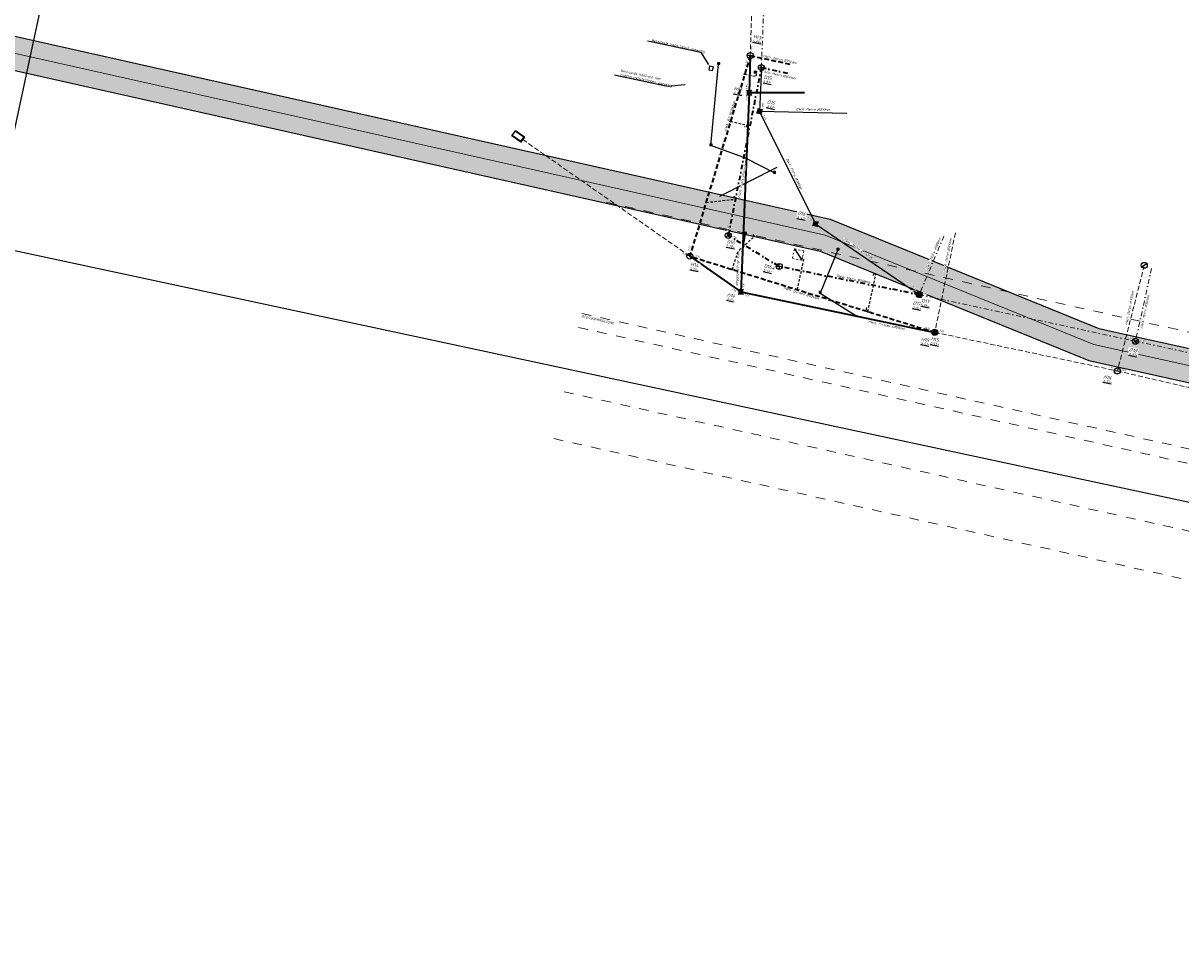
# Model space of a CAD drawing. Header units: metres. Extents: x 146966 to 148695, y 409998 to 410959.
# Tile 3 of 26: x 147327 to 147568, y 410397 to 410587. Entities that reach past the tile are written whole.
import ezdxf
from ezdxf import colors
from ezdxf.entities.mleader import LeaderData, LeaderLine
from ezdxf.lldxf.tags import DXFTag
from ezdxf.math import Vec2, Vec3

# ---------------------------------------------------------------- set-up
doc = ezdxf.new("R2010")
doc.units = ezdxf.units.M
for name, pattern in [('RI-HWA', [7.4, 5, -2.4]), ('RI-HWA_KOLKAANSLUITING', [4.3, 2.5, -1.8]), ('RI-VWA', [11, 5, -3, 0, -3]), ('XX-HIDDEN', [4, 2, -2])]:
    doc.linetypes.add(name, pattern=pattern)
doc.layers.get('0').update_dxf_attribs({"color": 151})
doc.layers.get('Defpoints').update_dxf_attribs({"color": 171})
for name, color, linetype, lineweight in [('B-OI-RI-DRUK_WSAAENMAAS_0000585008_VECT_18O093376-G', 210, 'RI-PERS', 18), ('B-WE-OG-BESCHERMINGSZONE_WATERSCHAP-G', 1, 'XX-HIDDEN', 18), ('B-WE-RI-HWA-S', 150, 'Continuous', 25), ('B-WE-RI-HWA-T25', 7, 'Continuous', 25), ('B-WE-RI-HWA_BOB-T18', 10, 'Continuous', 18), ('B-WE-RI-HWA_KOLK-S', 150, 'Continuous', 25), ('B-WE-RI-HWA_PUTDEKSELHOOGTE-T25', 7, 'Continuous', 25), ('B-WE-RI-HWA_PUTNUMMER-T35', 50, 'Continuous', 35), ('B-WE-RI-HWA_TRANSPORTLEIDING-G', 150, 'RI-HWA', 18), ('B-WE-RI-HWA_UITSTROOMBAK-S', 150, 'Continuous', 25), ('B-WE-RI-VWA-T25', 7, 'Continuous', 25), ('B-WE-RI-VWA_BOB-T18', 10, 'Continuous', 18), ('B-WE-RI-VWA_PUTDEKSELHOOGTE-T25', 7, 'Continuous', 25), ('B-WE-RI-VWA_PUTNUMMER-T35', 50, 'Continuous', 35), ('B-WE-RI-VWA_RIOOLPUT-S', 20, 'Continuous', 25), ('B-WE-RI-VWA_TRANSPORTLEIDING-G', 20, 'RI-VWA', 18), ('N-WE-GR-BOMENGROND-G', 30, 'XX-HIDDEN', 15), ('N-WE-RI-HWA-T25', 7, 'Continuous', 25), ('N-WE-RI-HWA_BOB-T18', 10, 'Continuous', 18), ('N-WE-RI-HWA_KOLKAANSLUITING-G', 150, 'RI-HWA_KOLKAANSLUITING', 25), ('N-WE-RI-HWA_KOLKAANSLUITING_PVC-G', 150, 'RI-HWA_KOLKAANSLUITING', 25), ('N-WE-RI-HWA_PUTDEKSELHOOGTE-T25', 7, 'Continuous', 25), ('N-WE-RI-HWA_PUTNUMMER-T35', 50, 'Continuous', 35), ('N-WE-RI-HWA_TRANSPORTLEIDING-G', 150, 'RI-HWA', 35), ('N-WE-RI-VWA-T25', 7, 'Continuous', 25), ('N-WE-RI-VWA_BOB-T18', 10, 'Continuous', 18), ('N-WE-RI-VWA_PUTDEKSELHOOGTE-T25', 7, 'Continuous', 25), ('N-WE-RI-VWA_PUTNUMMER-T35', 50, 'Continuous', 35), ('N-WE-VH-T25', 7, 'Continuous', 25), ('V-WE-KL-MANTELBUIS-G', 7, 'CONTINUOUS-V', 25), ('V-WE-RI-HWA_BOB-T18', 10, 'Continuous', 18), ('V-WE-RI-HWA_KOLKAANSLUITING_PVC_160-G', 150, 'RI-HWA_KOLKAANSLUITING-V', 25), ('V-WE-RI-HWA_PUTDEKSELHOOGTE-T25', 7, 'Continuous', 25), ('V-WE-RI-HWA_PUTNUMMER-T35', 50, 'Continuous', 25), ('V-WE-RI-HWA_RIOOLPUT_INSPECTIEPUT-S', 150, 'Continuous', 25), ('V-WE-RI-HWA_TRANSPORTLEIDING-G', 150, 'RI-HWA-V', 35), ('V-WE-RI-HWA_TRANSPORTLEIDING_PVC_160-G', 150, 'RI-HWA_PVC-V', 25), ('V-WE-RI-VWA-T25', 7, 'Continuous', 25), ('V-WE-RI-VWA_BOB-T18', 10, 'Continuous', 18), ('V-WE-RI-VWA_PUTDEKSELHOOGTE-T25', 7, 'Continuous', 25), ('V-WE-RI-VWA_PUTNUMMER-T35', 50, 'Continuous', 25), ('V-WE-RI-VWA_RIOOLPUT_INSPECTIEPUT-S', 20, 'Continuous', 25), ('V-WE-RI-VWA_TRANSPORTLEIDING-G', 20, 'RI-VWA-V', 25)]:
    doc.layers.add(name, color=color, linetype=linetype, lineweight=lineweight)
for name, color, linetype, lineweight, true_color in [('N-WE-RI-HWA_RIOOLPUT_INSPECTIEPUT-S', 150, 'Continuous', 25, 0x007fff), ('N-WE-RI-VWA_RIOOLPUT_INSPECTIEPUT-S', 20, 'Continuous', 25, 0xff3f00), ('N-WE-RI-VWA_TRANSPORTLEIDING-G', 20, 'RI-VWA', 35, 0xff3f00)]:
    doc.layers.add(name, color=color, linetype=linetype, lineweight=lineweight, true_color=true_color)
doc.styles.add('NLCS-ISO-M200-T18', font='NLCS-ISO.TTF', dxfattribs={"height": 0.36})
doc.styles.add('NLCS-ISO-M200-T25', font='NLCS-ISO.TTF', dxfattribs={"height": 0.5})
doc.styles.add('NLCS-ISO-M200-T25_italic', font='txt', dxfattribs={"oblique": 10, "height": 0.5})
doc.styles.add('NLCS-ISO-M200-T35', font='NLCS-ISO.TTF', dxfattribs={"height": 0.7})
doc.styles.add('NLCS-ISO-M200-T35_italic', font='txt', dxfattribs={"oblique": 10, "height": 0.7})
doc.styles.get("Standard").update_dxf_attribs({"font": 'iv-font.shx'})
doc.linetypes.add('CONTINUOUS-V', pattern='A,3.5,[24,NLCS.SHX,S=0.5,R=0,X=0,Y=0],3.5', length=7)
doc.linetypes.add('RI-HWA-V', pattern='A,2.5,[24,NLCS.SHX,S=1,R=0,X=0,Y=0],2.5,-1.8', length=6.8)
doc.linetypes.add('RI-HWA_KOLKAANSLUITING-V', pattern='A,1.25,[24,NLCS.SHX,S=0.5,R=0,X=0,Y=0],1.25,-1.8,1.8,-1.8,1.8,-1.8,1.8,-1.8', length=15.1)
doc.linetypes.add('RI-HWA_PVC-V', pattern='A,2,[24,NLCS.SHX,S=1,R=0,X=0,Y=0],2,-2.4', length=6.4)
tags = doc.linetypes.add('RI-PERS', pattern='A,7,-2,["P",Standard,S=1.8,R=0,X=-0.5,Y=-0.9],-2,7,-2,[102,NLCS.SHX,S=1,R=180,X=0,Y=0],-2', length=22).pattern_tags.tags
tags[6] = DXFTag(74, 10)
doc.linetypes.add('RI-VWA-V', pattern='A,2.5,[24,NLCS.SHX,S=1,R=0,X=0,Y=0],2.5,-3,0,-3', length=11)

# ---------------------------------------------------------------- blocks, each defined once
blk = doc.blocks.new('B-SRI-KOLK_TROTTOIR-SO')
blk.add_line((-1.125, 0), (1.125, 1.5))
at = {"flags": 128}
blk.add_lwpolyline([(-1.125, 0), (1.125, 0), (1.125, 1.5), (-1.125, 1.5)], close=True, dxfattribs=at)
blk = doc.blocks.new('SRI-HULP_INLAAT_160MM-SO')
h = blk.add_hatch(color=256)
h.dxf.hatch_style = 1
h.paths.add_polyline_path([(0.7, 0.7, 0.414214), (-0.7, 0.7), (0, 0)])
h = blk.add_hatch(color=256)
h.dxf.hatch_style = 1
h.paths.add_polyline_path([(0, 0), (-0.7, -0.7, 0.414214), (0.7, -0.7)])
for p, q in [((-0.7, 0.7), (0.7, -0.7)), ((-0.7, -0.7), (0.7, 0.7))]:
    blk.add_line(p, q)
blk.add_circle((0, 0), 1)
blk = doc.blocks.new('*U1')
blk.add_lwpolyline([(0.44, -0.44), (-0.44, 0.44)])
blk.add_circle((0, 0), 0.625)
blk = doc.blocks.new('SRI-UITSTROOMBAK-SO')
at = {"color": 7}
for p, q in [((-3.3, 0), (3.2, 0)), ((-3.3, 11.6), (3.2, 11.6)), ((-3.3, 0), (-3.3, 11.6)), ((-2.7, 0.5), (-2.7, 11.6)), ((-2.7, 0.5), (2.8, 0.5)), ((2.8, 0.5), (2.8, 11.6)), ((3.2, 0), (3.2, 11.6))]:
    blk.add_line(p, q, dxfattribs=at)
at = {"flags": 128}
blk.add_lwpolyline([(-3.3, 11.6), (3.2, 11.6), (3.2, 0), (-3.3, 0)], close=True, dxfattribs=at)
blk = doc.blocks.new('*U5')
for points in [[(-0.44, 0.44), (0.44, -0.44)], [(0.44, 0.44), (-0.44, -0.44)]]:
    blk.add_lwpolyline(points)
blk.add_circle((0, 0), 0.625)
blk = doc.blocks.new('V-SRI-PUT_VWA-SO')
h = blk.add_hatch(color=256)
edge = h.paths.add_edge_path()
edge.add_arc((0, 0), 2, 0, 360)
at = {"ltscale": 0.1, "flags": 128}
for points in [[(-2.7, 2.7), (2.7, -2.7)], [(2.7, 2.7), (-2.7, -2.7)]]:
    blk.add_lwpolyline(points, dxfattribs=at)
at = {"flags": 128}
blk.add_lwpolyline([(-2, 2), (2, 2), (2, -2), (-2, -2)], close=True, dxfattribs=at)
at = {"lineweight": -3, "flags": 128}
blk.add_lwpolyline([(2, -2), (2, 2), (-2, 2), (-2, -2)], close=True, dxfattribs=at)
at = {"lineweight": -3}
blk.add_circle((0, 0), 2, dxfattribs=at)
blk = doc.blocks.new('V-SRI-PUT_HWA-SO')
at = {"ltscale": 0.1, "flags": 128}
for points in [[(-2.7, 2.7), (2.7, -2.7)], [(2.7, 2.7), (-2.7, -2.7)]]:
    blk.add_lwpolyline(points, dxfattribs=at)
at = {"lineweight": -3, "flags": 128}
blk.add_lwpolyline([(-2, -2), (2, -2), (2, 2), (-2, 2)], close=True, dxfattribs=at)
at = {"lineweight": -3}
blk.add_circle((0, 0), 2, dxfattribs=at)

msp = doc.modelspace()

# ---------------------------------------------------------------- linework, layer by layer
at = {"layer": 'B-OI-RI-DRUK_WSAAENMAAS_0000585008_VECT_18O093376-G', "ltscale": 0.5, "flags": 128}
msp.add_lwpolyline([(146971.3, 410857.9), (147026.9, 410773.1), (147039.9, 410753.7), (147052.1, 410735.9), (147058.9, 410725.3), (147078.7, 410693.7), (147069.1, 410638.3), (147134.7, 410623.9), (147494.3, 410543.1), (147550.3, 410520.3), (147609.1, 410507.3), (147597.1, 410456.7), (147621.3, 410419.1), (147633.9, 410400.1), (147641.7, 410389.7), (147659.7, 410370.3), (147663.3, 410366.1), (147682.1, 410344.1), (147727.7, 410287.9), (147740.3, 410272.7), (147790.9, 410211.3), (147795.9, 410205.5), (147866.3, 410123.1), (147868.3, 410120.5), (147883.5, 410101.3), (147890.1, 410092.5), (147908.7, 410068.1), (147965.1, 410001.5)], dxfattribs=at)
at = {"layer": 'B-OI-RI-DRUK_WSAAENMAAS_0000585008_VECT_18O093376-G', "color": 11, "linetype": 'Continuous', "ltscale": 0.5, "true_color": 0xf27172, "transparency": 33554470, "const_width": 7, "flags": 128}
msp.add_lwpolyline([(147134.7, 410623.9), (147494.3, 410543.1), (147550.3, 410520.3), (147609.1, 410507.3), (147597.1, 410456.7), (147621.3, 410419.1), (147633.9, 410400.1), (147641.7, 410389.7), (147659.7, 410370.3), (147663.3, 410366.1), (147682.1, 410344.1), (147727.7, 410287.9), (147740.3, 410272.7), (147790.9, 410211.3), (147795.9, 410205.5), (147866.3, 410123.1), (147868.3, 410120.5), (147883.5, 410101.3), (147890.1, 410092.5), (147908.7, 410068.1), (147965.1, 410001.5)], dxfattribs=at)
at = {"layer": 'B-WE-OG-BESCHERMINGSZONE_WATERSCHAP-G'}
for points in [[(147439.881, 410510.418), (147643.851, 410464.916)], [(147437.704, 410500.658), (147641.674, 410455.155)]]:
    msp.add_lwpolyline(points, dxfattribs=at)
at = {"layer": 'B-WE-RI-HWA_TRANSPORTLEIDING-G', "ltscale": 0.2}
for p, q in [((147479.455, 410606.539), (147478.679, 410580.54)), ((147521.435, 410543.561), (147517.134, 410522.82)), ((147560.82, 410536.8), (147555.204, 410514.768)), ((147517.134, 410522.82), (147555.204, 410514.768)), ((147555.204, 410514.768), (147587.011, 410507.391))]:
    msp.add_line(p, q, dxfattribs=at)
at = {"layer": 'B-WE-RI-HWA_TRANSPORTLEIDING-G', "ltscale": 0.2, "flags": 128}
msp.add_lwpolyline([(147431.245, 410563.027), (147466.064, 410538.707)], dxfattribs=at)
at = {"layer": 'B-WE-RI-VWA_TRANSPORTLEIDING-G', "ltscale": 0.2}
for p, q in [((147519.035, 410542.884), (147513.893, 410530.696)), ((147562.324, 410536.16), (147558.977, 410520.955)), ((147513.893, 410530.696), (147558.977, 410520.955)), ((147558.977, 410520.955), (147591.955, 410513.934))]:
    msp.add_line(p, q, dxfattribs=at)
at = {"layer": 'Defpoints', "ltscale": 0.5, "flags": 128}
for points in [[(147135.459, 410627.317), (147495.351, 410546.451), (147551.345, 410523.653), (147613.326, 410509.95), (147600.849, 410457.342), (147624.23, 410421.014), (147636.761, 410402.119), (147644.39, 410391.946), (147662.313, 410372.63), (147665.959, 410368.376), (147684.79, 410346.34), (147730.406, 410290.12), (147742.998, 410274.93), (147793.576, 410213.556), (147798.556, 410207.779), (147869.019, 410125.305), (147871.059, 410122.653), (147886.273, 410103.437), (147892.892, 410094.611), (147911.429, 410070.293), (147967.771, 410003.762)], [(147133.941, 410620.483), (147493.249, 410539.749), (147549.255, 410516.947), (147604.874, 410504.65), (147593.351, 410456.058), (147618.37, 410417.186), (147631.039, 410398.081), (147639.01, 410387.454), (147657.087, 410367.97), (147660.641, 410363.824), (147679.41, 410341.86), (147724.994, 410285.68), (147737.602, 410270.47), (147788.224, 410209.044), (147793.244, 410203.221), (147863.581, 410120.895), (147865.541, 410118.347), (147880.727, 410099.163), (147887.308, 410090.389), (147905.971, 410065.907), (147962.429, 409999.238)]]:
    msp.add_lwpolyline(points, dxfattribs=at)
at = {"layer": 'Defpoints'}
msp.add_lwpolyline([(147487.884, 410540.224), (147489.42, 410537.849)], dxfattribs=at)
at = {"layer": 'N-WE-GR-BOMENGROND-G', "ltscale": 0.2}
msp.add_lwpolyline([(147489.84, 410539.804), (147489.42, 410537.849), (147487.465, 410538.268), (147487.884, 410540.224)], close=True, dxfattribs=at)
at = {"layer": 'N-WE-RI-HWA_KOLKAANSLUITING-G', "ltscale": 0.2}
for centre in [(147477.514, 410576.677), (147469.497, 410549.914), (147503.188, 410527.158)]:
    msp.add_circle(centre, 0.1, dxfattribs=at)
at = {"layer": 'N-WE-RI-HWA_KOLKAANSLUITING_PVC-G', "ltscale": 0.2, "flags": 128}
for points in [[(147477.514, 410576.677), (147479.905, 410576.203), (147480.1, 410577.184), (147479.662, 410577.271)], [(147469.497, 410549.914), (147475.701, 410550.624), (147475.644, 410551.121), (147475.201, 410551.07)], [(147502.873, 410528.01), (147502.817, 410527.65), (147503.189, 410527.158)]]:
    msp.add_lwpolyline(points, dxfattribs=at)
at = {"layer": 'N-WE-VH-T25'}
msp.add_lwpolyline([(147470.2, 410578.365), (147470.032, 410577.583), (147470.814, 410577.416), (147470.982, 410578.198)], close=True, dxfattribs=at)
at = {"layer": 'V-WE-RI-HWA_KOLKAANSLUITING_PVC_160-G', "ltscale": 0.2}
for p, q in [((147470.483, 410561.807), (147472.082, 410578.734)), ((147477.871, 410559.093), (147470.483, 410561.807)), ((147477.871, 410559.093), (147483.714, 410556.062)), ((147477.056, 410539.71), (147477.661, 410543.324)), ((147496.954, 410540.007), (147493.234, 410531.025)), ((147493.234, 410531.025), (147500.878, 410526.22))]:
    msp.add_line(p, q, dxfattribs=at)
at = {"layer": 'V-WE-RI-HWA_TRANSPORTLEIDING-G', "ltscale": 0.2}
for p, q in [((147478.447, 410572.781), (147476.701, 410531.277)), ((147489.985, 410572.791), (147478.447, 410572.781)), ((147466.064, 410538.707), (147476.701, 410531.277)), ((147476.701, 410531.277), (147517.134, 410522.82))]:
    msp.add_line(p, q, dxfattribs=at)
at = {"layer": 'V-WE-RI-VWA_TRANSPORTLEIDING-G', "ltscale": 0.2}
for p, q in [((147480.984, 410578.057), (147480.618, 410568.891)), ((147480.618, 410568.891), (147492.266, 410545.477)), ((147498.782, 410568.499), (147480.618, 410568.891)), ((147492.266, 410545.477), (147513.893, 410530.696))]:
    msp.add_line(p, q, dxfattribs=at)

# ---------------------------------------------------------------- block references
at = {"layer": 'B-WE-RI-HWA-S', "rotation": 75.69972255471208}
msp.add_blockref('*U1', (147560.82, 410536.8), dxfattribs=at)
at = {"layer": 'B-WE-RI-HWA_KOLK-S', "xscale": 0.2, "yscale": 0.2, "zscale": 0.2}
for p in [(147472.082, 410578.729), (147479.728, 410576.955), (147470.483, 410561.802), (147483.714, 410556.057), (147477.661, 410543.319), (147496.954, 410540.002), (147493.234, 410531.02)]:
    msp.add_blockref('B-SRI-KOLK_TROTTOIR-SO', p, dxfattribs=at)
at = {"layer": 'B-WE-RI-HWA_UITSTROOMBAK-S', "xscale": 0.2, "yscale": 0.2, "zscale": 0.2, "rotation": 55.20998390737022}
msp.add_blockref('SRI-UITSTROOMBAK-SO', (147431.245, 410563.027), dxfattribs=at)
at = {"layer": 'N-WE-RI-HWA_RIOOLPUT_INSPECTIEPUT-S'}
for p, rotation in [((147478.679, 410580.54), 217.9071369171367), ((147466.064, 410538.707), 162.7202562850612), ((147517.137, 410522.831), 217.9071369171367)]:
    msp.add_blockref('*U1', p, dxfattribs=dict(at, rotation=rotation))
at = {"layer": 'N-WE-RI-VWA_RIOOLPUT_INSPECTIEPUT-S'}
for p, rotation in [((147480.984, 410578.057), 139.1897238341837), ((147474.09, 410543.02), 347.3362995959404), ((147484.715, 410536.567), 139.1897238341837)]:
    msp.add_blockref('*U5', p, dxfattribs=dict(at, rotation=rotation))
at = {"layer": 'V-WE-RI-HWA_TRANSPORTLEIDING_PVC_160-G', "ltscale": 0.2, "xscale": 0.1, "yscale": 0.1, "zscale": 0.1}
for p in [(147477.871, 410559.093), (147477.056, 410539.71), (147500.878, 410526.22)]:
    msp.add_blockref('SRI-HULP_INLAAT_160MM-SO', p, dxfattribs=at)

# ---------------------------------------------------------------- next in the draw order: texts
at = {"layer": 'B-WE-RI-HWA-T25', "char_height": 0.5, "width": 6.52173, "attachment_point": 1, "rotation": 78.84305, "style": 'NLCS-ISO-M200-T25_italic', "bg_fill": 3, "box_fill_scale": 1, "bg_fill_color": 256, "bg_fill_transparency": 0}
for insert in [(147518.833, 410535.468), (147556.796, 410524.421)]:
    msp.add_mtext('HWA: Beton %%C300mm', dxfattribs=dict(at, insert=insert))
at = {"layer": 'B-WE-RI-HWA_BOB-T18', "char_height": 0.36, "attachment_point": 1, "rotation": 346.51402, "style": 'NLCS-ISO-M200-T18', "bg_fill": 3, "box_fill_scale": 1, "bg_fill_color": 256, "bg_fill_transparency": 0}
for s, insert, width in [('2.01', (147518.205, 410523.388), 0.85839), ('2.05', (147553.53, 410515.892), 0.92875), ('2.05', (147556.1, 410515.261), 0.92875)]:
    msp.add_mtext(s, dxfattribs=dict(at, insert=insert, width=width))
at = {"layer": 'B-WE-RI-VWA-T25', "char_height": 0.5, "width": 6.70561, "attachment_point": 1, "style": 'NLCS-ISO-M200-T25_italic', "bg_fill": 3, "box_fill_scale": 1, "bg_fill_color": 256, "bg_fill_transparency": 0}
for insert, rotation in [((147515.187, 410536.05), 67.12047), ((147559.943, 410523.676), 78.07363)]:
    msp.add_mtext('DWA: Metro %%C300mm', dxfattribs=dict(at, insert=insert, rotation=rotation))
at = {"layer": 'B-WE-RI-VWA_BOB-T18', "char_height": 0.36, "attachment_point": 1, "rotation": 346.51402, "style": 'NLCS-ISO-M200-T18', "bg_fill": 3, "box_fill_scale": 1, "bg_fill_color": 256, "bg_fill_transparency": 0}
for s, insert, width in [('2.16', (147514.795, 410531.155), 0.85839), ('2.30', (147557.431, 410521.984), 0.92875), ('2.30', (147560.042, 410521.4), 0.92875)]:
    msp.add_mtext(s, dxfattribs=dict(at, insert=insert, width=width))
at = {"layer": 'B-WE-RI-VWA_PUTDEKSELHOOGTE-T25', "insert": (147557.617, 410518.643), "char_height": 0.5, "width": 1.872, "attachment_point": 1, "rotation": 347.9, "style": 'NLCS-ISO-M200-T25_italic', "bg_fill": 3, "box_fill_scale": 1.2, "bg_fill_color": 256, "bg_fill_transparency": 0}
msp.add_mtext('{\\L6,83+}', dxfattribs=at)
at = {"layer": 'V-WE-RI-HWA_BOB-T18', "char_height": 0.36, "attachment_point": 1, "style": 'NLCS-ISO-M200-T18', "bg_fill": 3, "box_fill_scale": 1, "bg_fill_color": 256, "bg_fill_transparency": 0}
for s, insert, width, rotation in [('2.06', (147477.786, 410573.554), 0.37022, 90.55653), ('2.06', (147477.805, 410571.165), 0.37022, 90.55653), ('1.97', (147477.084, 410532.253), 0.36951, 90.55653), ('1.93', (147475.067, 410532.026), 0.85373, 323.09517), ('1.97', (147477.632, 410530.757), 0.85839, 346.51402), ('2.01', (147515.344, 410523.929), 0.85839, 346.51402)]:
    msp.add_mtext(s, dxfattribs=dict(at, insert=insert, width=width, rotation=rotation))
at = {"layer": 'V-WE-RI-HWA_PUTDEKSELHOOGTE-T25', "insert": (147514.282, 410520.868), "char_height": 0.5, "width": 1.38132, "attachment_point": 1, "rotation": 347.9, "style": 'NLCS-ISO-M200-T25_italic', "bg_fill": 3, "box_fill_scale": 1.2, "bg_fill_color": 256, "bg_fill_transparency": 0}
msp.add_mtext('{\\L6,53+}', dxfattribs=at)
at = {"layer": 'V-WE-RI-VWA-T25', "char_height": 0.5, "attachment_point": 1, "style": 'NLCS-ISO-M200-T25_italic', "bg_fill": 3, "box_fill_scale": 1, "bg_fill_color": 256, "bg_fill_transparency": 0}
for s, insert, width, rotation in [('DWA: Metro %%C300mm', (147488.136, 410569.616), 6.70561, 359.2238), ('DWA: Metro %%C300mm', (147486.519, 410559.238), 6.70561, 295.11852), ('DWA: Metro %%C300mm', (147498.251, 410542.58), 6.70561, 325.93937), ('HWA: Permeo %%C800mm', (147503.29, 410525.318), 7.31424, 348.5616)]:
    msp.add_mtext(s, dxfattribs=dict(at, insert=insert, width=width, rotation=rotation))
at = {"layer": 'V-WE-RI-VWA_BOB-T18', "char_height": 0.36, "attachment_point": 1, "style": 'NLCS-ISO-M200-T18', "bg_fill": 3, "box_fill_scale": 1, "bg_fill_color": 256, "bg_fill_transparency": 0}
for s, insert, width, rotation in [('1.88', (147481.117, 410569.741), 0.36951, 90.55653), ('1.88', (147481.708, 410568.132), 0.63422, 292.05655), ('2.04', (147491.086, 410547.062), 0.76003, 299.47569), ('2.04', (147492.984, 410544.53), 0.94053, 323.09517), ('2.16', (147512.689, 410532.388), 0.85373, 323.09517)]:
    msp.add_mtext(s, dxfattribs=dict(at, insert=insert, width=width, rotation=rotation))
at = {"layer": 'V-WE-RI-VWA_PUTDEKSELHOOGTE-T25', "insert": (147512.533, 410528.384), "char_height": 0.5, "width": 1.872, "attachment_point": 1, "rotation": 347.9, "style": 'NLCS-ISO-M200-T25_italic', "bg_fill": 3, "box_fill_scale": 1.2, "bg_fill_color": 256, "bg_fill_transparency": 0}
msp.add_mtext('{\\L6,86+}', dxfattribs=at)

# ---------------------------------------------------------------- next in the draw order: linework, layer by layer
at = {"layer": 'V-WE-KL-MANTELBUIS-G', "ltscale": 0.2}
msp.add_line((147484.239, 410557.193), (147472.226, 410551.159), dxfattribs=at)
at = {"layer": 'V-WE-RI-HWA_TRANSPORTLEIDING-G', "ltscale": 0.2}
msp.add_lwpolyline([(147478.679, 410580.54), (147478.447, 410572.781)], dxfattribs=at)

# ---------------------------------------------------------------- next in the draw order: block references
at = {"layer": 'B-WE-RI-HWA-S', "rotation": 217.9071369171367}
msp.add_blockref('*U1', (147555.204, 410514.768), dxfattribs=at)

# ---------------------------------------------------------------- next in the draw order: texts
at = {"layer": 'B-WE-RI-VWA_PUTNUMMER-T35', "insert": (147557.703, 410519.636), "char_height": 0.7, "width": 1.80552, "attachment_point": 1, "rotation": 347.9, "style": 'NLCS-ISO-M200-T35_italic', "bg_fill": 3, "box_fill_scale": 1.2, "bg_fill_color": 256, "bg_fill_transparency": 0}
msp.add_mtext('D18', dxfattribs=at)
at = {"layer": 'V-WE-RI-HWA_PUTDEKSELHOOGTE-T25', "char_height": 0.5, "width": 1.38132, "attachment_point": 1, "rotation": 347.9, "style": 'NLCS-ISO-M200-T25_italic', "bg_fill": 3, "box_fill_scale": 1.2, "bg_fill_color": 256, "bg_fill_transparency": 0}
for s, insert in [('{\\L4,95+}', (147475.256, 410573.16)), ('{\\L5,11+}', (147473.833, 410530.105))]:
    msp.add_mtext(s, dxfattribs=dict(at, insert=insert))
at = {"layer": 'V-WE-RI-HWA_PUTNUMMER-T35', "insert": (147514.34, 410521.818), "char_height": 0.7, "width": 1.76448, "attachment_point": 1, "rotation": 347.9, "style": 'NLCS-ISO-M200-T35_italic', "bg_fill": 3, "box_fill_scale": 1.2, "bg_fill_color": 256, "bg_fill_transparency": 0}
msp.add_mtext('H15', dxfattribs=at)
at = {"layer": 'V-WE-RI-VWA_PUTDEKSELHOOGTE-T25', "char_height": 0.5, "width": 1.872, "attachment_point": 1, "rotation": 347.9, "style": 'NLCS-ISO-M200-T25_italic', "bg_fill": 3, "box_fill_scale": 1.2, "bg_fill_color": 256, "bg_fill_transparency": 0}
for s, insert in [('{\\L5,03+}', (147482.143, 410570.286)), ('{\\L6,43+}', (147488.492, 410547.149))]:
    msp.add_mtext(s, dxfattribs=dict(at, insert=insert))
at = {"layer": 'V-WE-RI-VWA_PUTNUMMER-T35', "insert": (147512.619, 410529.377), "char_height": 0.7, "width": 1.80552, "attachment_point": 1, "rotation": 347.9, "style": 'NLCS-ISO-M200-T35_italic', "bg_fill": 3, "box_fill_scale": 1.2, "bg_fill_color": 256, "bg_fill_transparency": 0}
msp.add_mtext('D17', dxfattribs=at)

# ---------------------------------------------------------------- next in the draw order: block references
at = {"layer": 'B-WE-RI-VWA_RIOOLPUT-S', "rotation": 257.3958678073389}
msp.add_blockref('*U5', (147558.977, 410520.955), dxfattribs=at)
at = {"layer": 'N-WE-RI-VWA_RIOOLPUT_INSPECTIEPUT-S', "rotation": 257.3958678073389}
msp.add_blockref('*U5', (147513.893, 410530.696), dxfattribs=at)
at = {"layer": 'V-WE-RI-HWA_RIOOLPUT_INSPECTIEPUT-S', "xscale": 0.2, "yscale": 0.2, "zscale": 0.2}
msp.add_blockref('V-SRI-PUT_HWA-SO', (147517.134, 410522.82), dxfattribs=at)
at = {"layer": 'V-WE-RI-VWA_RIOOLPUT_INSPECTIEPUT-S', "xscale": 0.2, "yscale": 0.2, "zscale": 0.2, "rotation": 347.881306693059}
for p in [(147492.266, 410545.477), (147513.893, 410530.696)]:
    msp.add_blockref('V-SRI-PUT_VWA-SO', p, dxfattribs=at)

# ---------------------------------------------------------------- next in the draw order: texts
at = {"layer": 'B-WE-RI-HWA_PUTDEKSELHOOGTE-T25', "insert": (147552.298, 410513.012), "char_height": 0.5, "width": 1.38132, "attachment_point": 1, "rotation": 347.9, "style": 'NLCS-ISO-M200-T25_italic', "bg_fill": 3, "box_fill_scale": 1.2, "bg_fill_color": 256, "bg_fill_transparency": 0}
msp.add_mtext('{\\L6,55+}', dxfattribs=at)
at = {"layer": 'V-WE-RI-HWA_PUTNUMMER-T35', "char_height": 0.7, "width": 1.76448, "attachment_point": 1, "rotation": 347.9, "style": 'NLCS-ISO-M200-T35_italic', "bg_fill": 3, "box_fill_scale": 1.2, "bg_fill_color": 256, "bg_fill_transparency": 0}
for s, insert in [('H13', (147475.313, 410574.111)), ('H14', (147473.89, 410531.055))]:
    msp.add_mtext(s, dxfattribs=dict(at, insert=insert))
at = {"layer": 'V-WE-RI-VWA_PUTNUMMER-T35', "char_height": 0.7, "width": 1.80552, "attachment_point": 1, "rotation": 347.9, "style": 'NLCS-ISO-M200-T35_italic', "bg_fill": 3, "box_fill_scale": 1.2, "bg_fill_color": 256, "bg_fill_transparency": 0}
for s, insert in [('D15', (147482.229, 410571.28)), ('D16', (147488.578, 410548.143))]:
    msp.add_mtext(s, dxfattribs=dict(at, insert=insert))

# ---------------------------------------------------------------- next in the draw order: block references
at = {"layer": 'V-WE-RI-HWA_RIOOLPUT_INSPECTIEPUT-S', "xscale": 0.2, "yscale": 0.2, "zscale": 0.2}
for p in [(147478.447, 410572.781), (147476.701, 410531.277)]:
    msp.add_blockref('V-SRI-PUT_HWA-SO', p, dxfattribs=at)
at = {"layer": 'V-WE-RI-VWA_RIOOLPUT_INSPECTIEPUT-S', "xscale": 0.2, "yscale": 0.2, "zscale": 0.2, "rotation": 347.881306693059}
msp.add_blockref('V-SRI-PUT_VWA-SO', (147480.618, 410568.891), dxfattribs=at)

# ---------------------------------------------------------------- next in the draw order: texts
at = {"layer": 'B-WE-RI-HWA_PUTNUMMER-T35', "insert": (147552.356, 410513.962), "char_height": 0.7, "width": 1.76448, "attachment_point": 1, "rotation": 347.9, "style": 'NLCS-ISO-M200-T35_italic', "bg_fill": 3, "box_fill_scale": 1.2, "bg_fill_color": 256, "bg_fill_transparency": 0}
msp.add_mtext('H16', dxfattribs=at)

# ---------------------------------------------------------------- next in the draw order: linework, layer by layer
at = {"layer": 'Defpoints'}
msp.add_lwpolyline([(147396.553, 410897.529), (148021.59, 410763.533), (147945.149, 410406.969), (147320.113, 410540.965)], close=True, dxfattribs=at)

# ---------------------------------------------------------------- next in the draw order: texts
at = {"layer": 'N-WE-RI-HWA-T25', "char_height": 0.5, "width": 6.70163, "attachment_point": 8, "style": 'NLCS-ISO-M200-T25', "bg_fill": 3, "box_fill_scale": 1, "bg_fill_color": 256, "bg_fill_transparency": 0}
for s, insert, rotation in [('HWA: BT %%C1.000mm', (147474.663, 410567.924), 72.969), ('HWA: permeo %%C800mm', (147489.207, 410530.598), 342.72026)]:
    msp.add_mtext(s, dxfattribs=dict(at, insert=insert, rotation=rotation))
at = {"layer": 'N-WE-RI-HWA_BOB-T18', "insert": (147515.07, 410524.017), "char_height": 0.36, "width": 0.92875, "attachment_point": 1, "rotation": 345.38911, "style": 'NLCS-ISO-M200-T18', "bg_fill": 3, "box_fill_scale": 1, "bg_fill_color": 256, "bg_fill_transparency": 0}
msp.add_mtext('+2.01', dxfattribs=at)
at = {"layer": 'N-WE-RI-HWA_PUTDEKSELHOOGTE-T25', "char_height": 0.5, "width": 1.872, "attachment_point": 1, "rotation": 348.2971, "style": 'NLCS-ISO-M200-T25', "bg_fill": 3, "box_fill_scale": 1.2, "bg_fill_color": 256, "bg_fill_transparency": 0}
for s, insert in [('{\\L4,80+}', (147479.276, 410583.92)), ('{\\L5,70+}', (147466.229, 410536.427)), ('{\\L6,53+}', (147516.326, 410520.863))]:
    msp.add_mtext(s, dxfattribs=dict(at, insert=insert))
at = {"layer": 'N-WE-RI-VWA-T25', "char_height": 0.5, "width": 6.48849, "attachment_point": 8, "style": 'NLCS-ISO-M200-T25', "bg_fill": 3, "box_fill_scale": 1, "bg_fill_color": 256, "bg_fill_transparency": 0}
for insert, rotation in [((147477.253, 410554.392), 79.15044), ((147500.181, 410533.685), 348.62297)]:
    msp.add_mtext('DWA: Metro %%C300mm', dxfattribs=dict(at, insert=insert, rotation=rotation))
at = {"layer": 'N-WE-RI-VWA_BOB-T18', "char_height": 0.36, "width": 0.92875, "attachment_point": 1, "style": 'NLCS-ISO-M200-T18', "bg_fill": 3, "box_fill_scale": 1, "bg_fill_color": 256, "bg_fill_transparency": 0}
for s, insert, rotation in [('+1.97', (147475.038, 410543.104), 329.81361), ('+2.16', (147511.861, 410531.751), 348.3282)]:
    msp.add_mtext(s, dxfattribs=dict(at, insert=insert, rotation=rotation))
at = {"layer": 'N-WE-RI-VWA_PUTDEKSELHOOGTE-T25', "insert": (147514.332, 410528.878), "char_height": 0.5, "width": 1.872, "attachment_point": 1, "rotation": 348.2971, "style": 'NLCS-ISO-M200-T25', "bg_fill": 3, "box_fill_scale": 1.2, "bg_fill_color": 256, "bg_fill_transparency": 0}
msp.add_mtext('{\\L6,86+}', dxfattribs=at)
at = {"layer": 'V-WE-RI-VWA-T25', "insert": (147476.495, 410539.971), "char_height": 0.5, "width": 6.82715, "attachment_point": 1, "rotation": 267.59109, "style": 'NLCS-ISO-M200-T25_italic', "bg_fill": 3, "box_fill_scale": 1, "bg_fill_color": 256, "bg_fill_transparency": 0}
msp.add_mtext('HWA: Beton %%C1000mm', dxfattribs=at)

# ---------------------------------------------------------------- next in the draw order: linework, layer by layer
at = {"layer": 'N-WE-RI-HWA_KOLKAANSLUITING-G', "ltscale": 0.2}
for centre in [(147474.538, 410566.809), (147474.946, 410535.944), (147488.496, 410531.729)]:
    msp.add_circle(centre, 0.1, dxfattribs=at)
at = {"layer": 'N-WE-RI-HWA_KOLKAANSLUITING_PVC-G', "ltscale": 0.2, "flags": 128}
for points in [[(147474.538, 410566.809), (147477.908, 410566.086), (147477.803, 410565.597), (147477.367, 410565.69)], [(147488.496, 410531.729), (147489.882, 410538.206), (147489.393, 410538.311), (147489.3, 410537.874)], [(147503.189, 410527.158), (147504.865, 410534.989), (147504.376, 410535.093), (147504.283, 410534.657)]]:
    msp.add_lwpolyline(points, dxfattribs=at)

# ---------------------------------------------------------------- next in the draw order: texts
at = {"layer": 'N-WE-RI-HWA_PUTNUMMER-T35', "char_height": 0.7, "width": 1.80552, "attachment_point": 1, "rotation": 348.2971, "style": 'NLCS-ISO-M200-T35', "bg_fill": 3, "box_fill_scale": 1.2, "bg_fill_color": 256, "bg_fill_transparency": 0}
for s, insert in [('H13', (147479.478, 410584.893)), ('H14', (147466.43, 410537.4)), ('H15', (147516.527, 410521.836))]:
    msp.add_mtext(s, dxfattribs=dict(at, insert=insert))
at = {"layer": 'N-WE-RI-VWA_PUTNUMMER-T35', "insert": (147514.533, 410529.851), "char_height": 0.7, "width": 1.80552, "attachment_point": 1, "rotation": 348.2971, "style": 'NLCS-ISO-M200-T35', "bg_fill": 3, "box_fill_scale": 1.2, "bg_fill_color": 256, "bg_fill_transparency": 0}
msp.add_mtext('D17', dxfattribs=at)

# ---------------------------------------------------------------- next in the draw order: linework, layer by layer
at = {"layer": 'B-WE-OG-BESCHERMINGSZONE_WATERSCHAP-G'}
for points in [[(147443.528, 410526.766), (147647.498, 410481.264)], [(147442.875, 410523.838), (147646.845, 410478.336)]]:
    msp.add_lwpolyline(points, dxfattribs=at)
at = {"layer": 'N-WE-RI-HWA_TRANSPORTLEIDING-G', "ltscale": 0.2, "flags": 128}
msp.add_lwpolyline([(147478.679, 410580.54), (147466.064, 410538.707), (147517.134, 410522.82)], dxfattribs=at)

# ---------------------------------------------------------------- next in the draw order: texts
at = {"layer": 'N-WE-RI-HWA_BOB-T18', "char_height": 0.36, "width": 0.92875, "attachment_point": 1, "style": 'NLCS-ISO-M200-T18', "bg_fill": 3, "box_fill_scale": 1, "bg_fill_color": 256, "bg_fill_transparency": 0}
for insert, rotation in [((147478.803, 410581.336), 88.28968), ((147465.642, 410539.807), 72.94616)]:
    msp.add_mtext('+1.97', dxfattribs=dict(at, insert=insert, rotation=rotation))
at = {"layer": 'N-WE-RI-VWA_BOB-T18', "insert": (147473.73, 410543.961), "char_height": 0.36, "width": 0.92875, "attachment_point": 1, "rotation": 79.15044, "style": 'NLCS-ISO-M200-T18', "bg_fill": 3, "box_fill_scale": 1, "bg_fill_color": 256, "bg_fill_transparency": 0}
msp.add_mtext('+1.97', dxfattribs=at)
at = {"layer": 'N-WE-RI-VWA_PUTDEKSELHOOGTE-T25', "insert": (147473.785, 410541.193), "char_height": 0.5, "width": 1.872, "attachment_point": 1, "rotation": 348.2971, "style": 'NLCS-ISO-M200-T25', "bg_fill": 3, "box_fill_scale": 1.2, "bg_fill_color": 256, "bg_fill_transparency": 0}
msp.add_mtext('{\\L5,28+}', dxfattribs=at)

# ---------------------------------------------------------------- next in the draw order: leaders
at = {"layer": 'N-WE-VH-T25'}
ml = msp.add_multileader_mtext('Standard', dxfattribs=at)
ml.set_content('Bestaande WKO-put met\\Pondergrondseleidingen aanwezig', color=256, style='NLCS-ISO-M200-T25')
ml.set_leader_properties(color=256, linetype='ByLayer', lineweight=-1)
ml.build(insert=Vec2(0, 0))
ml.multileader.update_dxf_attribs({"text_left_attachment_type": 5, "text_right_attachment_type": 5, "dogleg_length": 0.5, "arrow_head_size": 0.5})
ctx = ml.context
ctx.base_point, ctx.char_height, ctx.arrow_head_size, ctx.landing_gap_size, ctx.plane_origin, ctx.plane_x_axis, ctx.plane_y_axis = Vec3(147451.309, 410576.259), 0.5, 0.5, 0.18, Vec3(147465.379, 410573.859), Vec3(0.9777832, -0.2096186), Vec3(0.2096186, 0.9777832)
ctx.left_attachment, ctx.right_attachment = 5, 5
notes = []
notes.append((ctx, [(0, (1, 1, 0), (147461.537, 410574.066), (-0.9777832, 0.2096186), 0.5, [(0, [(147465.49, 410574.491)], 0, [])])]))
ctx.mtext.insert, ctx.mtext.text_direction, ctx.mtext.rotation, ctx.mtext.flow_direction = Vec3(147451.796, 410577.671), Vec3(0.9777832, -0.2096186), 6.0720005, 5
ctx.mtext.has_bg_fill, ctx.mtext.bg_color, ctx.mtext.bg_scale_factor, ctx.mtext.bg_transparency, ctx.mtext.use_window_bg_color = 1, -1027028792, 1.5, 0, 1
for ctx, leaders in notes:
    for number, flags, end, landing, length, lines in leaders:
        leader = LeaderData()
        leader.index, (leader.has_last_leader_line, leader.has_dogleg_vector, leader.attachment_direction) = number, flags
        leader.last_leader_point, leader.dogleg_vector, leader.dogleg_length = Vec3(end), Vec3(landing), length
        for number, points, colour, breaks in lines:
            line = LeaderLine()
            line.index, line.vertices, line.color, line.breaks = number, Vec3.list(points), colors.encode_raw_color(colour), breaks
            leader.lines.append(line)
        ctx.leaders.append(leader)

# ---------------------------------------------------------------- next in the draw order: texts
at = {"layer": 'N-WE-RI-HWA_BOB-T18', "char_height": 0.36, "width": 0.92875, "attachment_point": 1, "style": 'NLCS-ISO-M200-T18', "bg_fill": 3, "box_fill_scale": 1, "bg_fill_color": 256, "bg_fill_transparency": 0}
for s, insert, rotation in [('+1.93', (147464.484, 410539.582), 325.06656), ('+1.97', (147467.126, 410539.011), 342.72026)]:
    msp.add_mtext(s, dxfattribs=dict(at, insert=insert, rotation=rotation))
at = {"layer": 'N-WE-RI-VWA_PUTNUMMER-T35', "insert": (147473.987, 410542.166), "char_height": 0.7, "width": 1.43488, "attachment_point": 1, "rotation": 348.2971, "style": 'NLCS-ISO-M200-T35', "bg_fill": 3, "box_fill_scale": 1.2, "bg_fill_color": 256, "bg_fill_transparency": 0}
msp.add_mtext('D16', dxfattribs=at)

# ---------------------------------------------------------------- next in the draw order: leaders
at = {"layer": 'N-WE-VH-T25'}
ml = msp.add_multileader_mtext('Standard', dxfattribs=at)
ml.set_content('Bestaande inspectieput aanwezig', color=256, style='NLCS-ISO-M200-T25')
ml.set_leader_properties(color=256, linetype='ByLayer', lineweight=-1)
ml.build(insert=Vec2(0, 0))
ml.multileader.update_dxf_attribs({"text_left_attachment_type": 5, "text_right_attachment_type": 5, "dogleg_length": 0.5, "arrow_head_size": 0.5})
ctx = ml.context
ctx.base_point, ctx.char_height, ctx.arrow_head_size, ctx.landing_gap_size, ctx.plane_origin, ctx.plane_x_axis, ctx.plane_y_axis = Vec3(147457.876, 410583.418), 0.5, 0.5, 0.18, Vec3(147470.568, 410581.177), Vec3(0.9777832, -0.2096186), Vec3(0.2096186, 0.9777832)
ctx.left_attachment, ctx.right_attachment = 5, 5
notes = []
notes.append((ctx, [(0, (1, 1, 0), (147468.495, 410581.142), (-0.9777832, 0.2096186), 0.5, [(0, [(147470.2, 410578.365)], 0, [])])]))
ctx.mtext.insert, ctx.mtext.text_direction, ctx.mtext.rotation, ctx.mtext.flow_direction = Vec3(147458.189, 410584.016), Vec3(0.9777832, -0.2096186), 6.0720005, 5
ctx.mtext.has_bg_fill, ctx.mtext.bg_color, ctx.mtext.bg_scale_factor, ctx.mtext.bg_transparency, ctx.mtext.use_window_bg_color = 1, -1027028792, 1.5, 0, 1
for ctx, leaders in notes:
    for number, flags, end, landing, length, lines in leaders:
        leader = LeaderData()
        leader.index, (leader.has_last_leader_line, leader.has_dogleg_vector, leader.attachment_direction) = number, flags
        leader.last_leader_point, leader.dogleg_vector, leader.dogleg_length = Vec3(end), Vec3(landing), length
        for number, points, colour, breaks in lines:
            line = LeaderLine()
            line.index, line.vertices, line.color, line.breaks = number, Vec3.list(points), colors.encode_raw_color(colour), breaks
            leader.lines.append(line)
        ctx.leaders.append(leader)

# ---------------------------------------------------------------- next in the draw order: linework, layer by layer
at = {"layer": 'B-WE-OG-BESCHERMINGSZONE_WATERSCHAP-G'}
msp.add_lwpolyline([(147448.699, 410549.947), (147652.67, 410504.444)], dxfattribs=at)
at = {"layer": 'N-WE-RI-HWA_KOLKAANSLUITING_PVC-G', "ltscale": 0.2, "flags": 128}
msp.add_lwpolyline([(147474.946, 410535.944), (147476.132, 410539.755), (147479.567, 410542.867), (147479.231, 410543.237), (147478.9, 410542.938)], dxfattribs=at)
at = {"layer": 'N-WE-RI-VWA_TRANSPORTLEIDING-G', "ltscale": 0.2, "flags": 128}
for points in [[(147480.984, 410578.057), (147474.09, 410543.02)], [(147513.893, 410530.696), (147484.715, 410536.567), (147474.09, 410543.02)]]:
    msp.add_lwpolyline(points, dxfattribs=at)

# ---------------------------------------------------------------- next in the draw order: texts
at = {"layer": 'B-WE-OG-BESCHERMINGSZONE_WATERSCHAP-G', "insert": (147443.463, 410526.474), "char_height": 0.5, "width": 6.19866, "attachment_point": 1, "rotation": 347.42414, "style": 'NLCS-ISO-M200-T25_italic', "bg_fill": 3, "box_fill_scale": 1, "bg_fill_color": 256, "bg_fill_transparency": 0}
msp.add_mtext('BESCHERMINGSZONE', dxfattribs=at)
at = {"layer": 'N-WE-RI-HWA_BOB-T18', "insert": (147477.495, 410578.438), "char_height": 0.36, "width": 0.92875, "attachment_point": 1, "rotation": 72.94616, "style": 'NLCS-ISO-M200-T18', "bg_fill": 3, "box_fill_scale": 1, "bg_fill_color": 256, "bg_fill_transparency": 0}
msp.add_mtext('+1.97', dxfattribs=at)
at = {"layer": 'N-WE-RI-VWA_PUTDEKSELHOOGTE-T25', "char_height": 0.5, "width": 1.872, "attachment_point": 1, "rotation": 348.2971, "style": 'NLCS-ISO-M200-T25', "bg_fill": 3, "box_fill_scale": 1.2, "bg_fill_color": 256, "bg_fill_transparency": 0}
for s, insert in [('{\\L4,81+}', (147481.471, 410575.459)), ('{\\L5,74+}', (147481.506, 410536.07))]:
    msp.add_mtext(s, dxfattribs=dict(at, insert=insert))

# ---------------------------------------------------------------- next in the draw order: linework, layer by layer
at = {"layer": 'N-WE-RI-HWA_TRANSPORTLEIDING-G', "ltscale": 0.2, "flags": 128}
msp.add_lwpolyline([(147478.679, 410580.54), (147487.211, 410578.711)], dxfattribs=at)

# ---------------------------------------------------------------- next in the draw order: texts
at = {"layer": 'N-WE-RI-VWA_PUTNUMMER-T35', "char_height": 0.7, "width": 1.80552, "attachment_point": 1, "rotation": 348.2971, "style": 'NLCS-ISO-M200-T35', "bg_fill": 3, "box_fill_scale": 1.2, "bg_fill_color": 256, "bg_fill_transparency": 0}
for s, insert in [('D15', (147481.672, 410576.432)), ('D16a', (147481.708, 410537.043))]:
    msp.add_mtext(s, dxfattribs=dict(at, insert=insert))

# ---------------------------------------------------------------- next in the draw order: linework, layer by layer
at = {"layer": 'N-WE-RI-VWA_TRANSPORTLEIDING-G', "ltscale": 0.2, "flags": 128}
msp.add_lwpolyline([(147480.984, 410578.057), (147486.804, 410576.809)], dxfattribs=at)

# ---------------------------------------------------------------- next in the draw order: texts
at = {"layer": 'N-WE-RI-HWA-T25', "insert": (147484.842, 410579.502), "char_height": 0.5, "width": 6.70163, "attachment_point": 8, "rotation": 347.9, "style": 'NLCS-ISO-M200-T25', "bg_fill": 3, "box_fill_scale": 1, "bg_fill_color": 256, "bg_fill_transparency": 0}
msp.add_mtext('HWA: Beton %%C300mm', dxfattribs=at)

# ---------------------------------------------------------------- next in the draw order: texts
at = {"layer": 'N-WE-RI-VWA-T25', "insert": (147484.644, 410576.264), "char_height": 0.5, "width": 6.48849, "attachment_point": 8, "rotation": 347.9, "style": 'NLCS-ISO-M200-T25', "bg_fill": 3, "box_fill_scale": 1, "bg_fill_color": 256, "bg_fill_transparency": 0}
msp.add_mtext('DWA: Metro %%C300mm', dxfattribs=at)

# ---------------------------------------------------------------- next in the draw order: linework, layer by layer
at = {"layer": 'B-WE-RI-VWA_TRANSPORTLEIDING-G', "ltscale": 0.2}
msp.add_lwpolyline([(147480.984, 410578.057), (147481.962, 410602.522)], dxfattribs=at)

doc.saveas('drawing.dxf')
